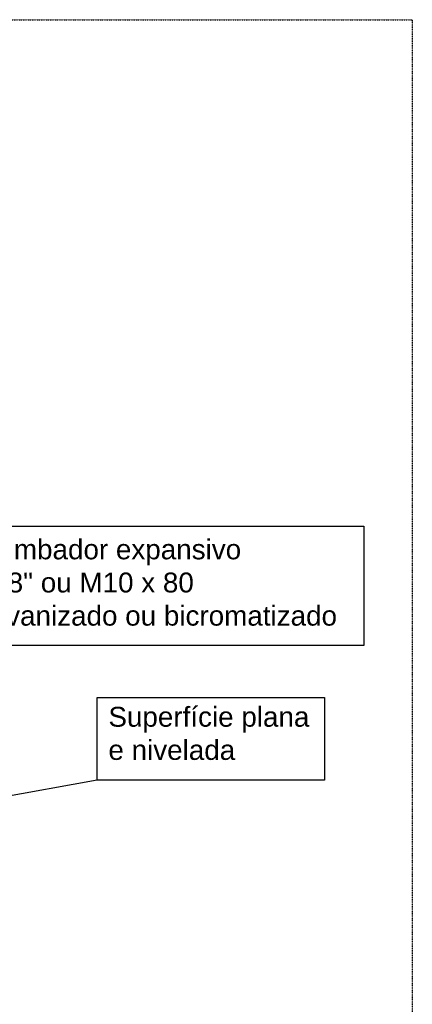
# Model space of a CAD drawing. Extents: x -90708 to 277869, y -117 to 207445.
# Tile 106 of 256: x -83843 to -82857, y 132674 to 135149. Entities that reach past the tile are written whole.
import ezdxf

# ---------------------------------------------------------------- set-up
doc = ezdxf.new("R2010")
doc.units = 0
doc.header["$MEASUREMENT"] = 0
doc.linetypes.add('DASHDOT', pattern=[1, 0.5, -0.25, 0, -0.25])
doc.layers.add('ARQ-GRELHAS', color=30, linetype='CONTINUOUS')
doc.layers.add('ARQ-TEXTO ESC', color=160, linetype='CONTINUOUS')
doc.layers.add('ARQ-TEXTO TABELAS', color=7, linetype='CONTINUOUS', lineweight=9)
doc.styles.add('ARIEL', font='arial.ttf', dxfattribs={"height": 100})

msp = doc.modelspace()

# ---------------------------------------------------------------- linework, layer by layer
at = {"layer": 'ARQ-GRELHAS', "linetype": 'DASHDOT', "ltscale": 0.05}
msp.add_lwpolyline([(-82856.871, 131147.665), (-90489.871, 131147.665), (-90489.871, 135148.665), (-82856.871, 135148.665)], close=True, dxfattribs=at)
at = {"layer": 'ARQ-TEXTO ESC'}
msp.add_line((-83648.18, 133237.371), (-84077.87, 133159.318), dxfattribs=at)
for points in [[(-84012.05, 133875.721), (-82978.298, 133875.721), (-82978.298, 133575.838), (-84012.05, 133575.838)], [(-83648.18, 133444.951), (-83077.102, 133444.951), (-83077.102, 133237.371), (-83648.18, 133237.371)]]:
    msp.add_lwpolyline(points, close=True, dxfattribs=at)

# ---------------------------------------------------------------- texts
at = {"layer": 'ARQ-TEXTO TABELAS', "char_height": 50, "attachment_point": 1, "style": 'ARIEL'}
for s, insert in [('Chumbador expansivo\\PØ3/8" ou M10 x 80\\PGalvanizado ou bicromatizado', (-83985.436, 133842.178)), ('Superfície plana\\Pe nivelada', (-83619.974, 133421.277))]:
    msp.add_mtext(s, dxfattribs=dict(at, insert=insert))

doc.saveas('drawing.dxf')
